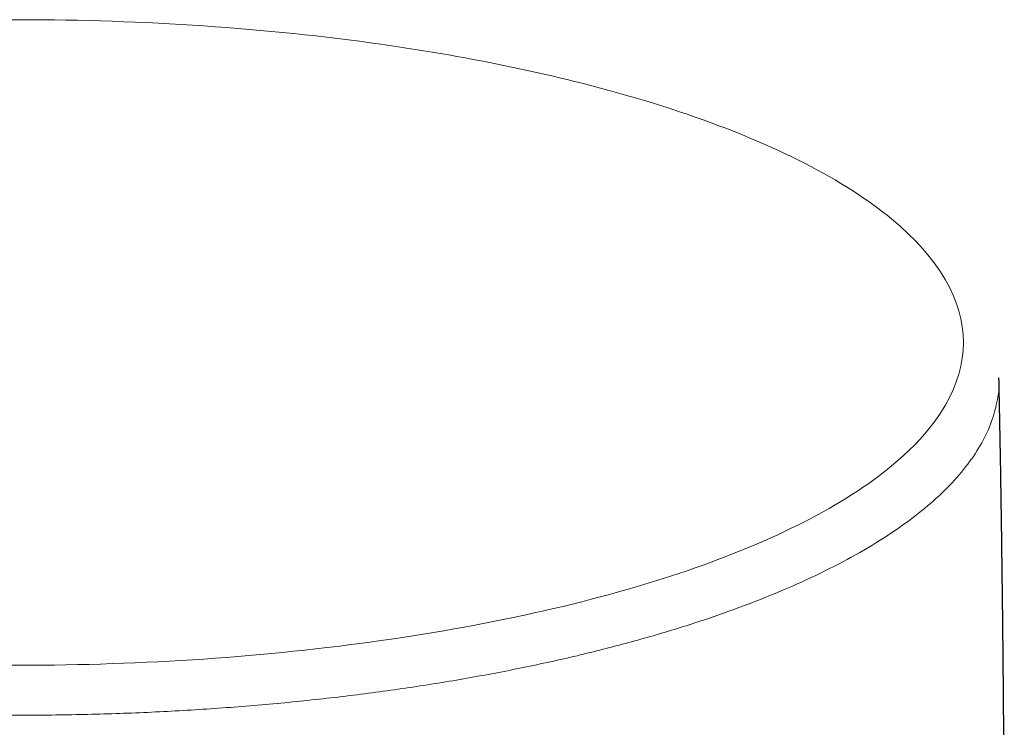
# Model space of a CAD drawing. Header units: millimetres. Extents: x 8 to 436, y 12 to 574.
# Tile 2 of 256: x 232 to 279, y 232 to 266. Entities that reach past the tile are written whole.
import ezdxf

# ---------------------------------------------------------------- set-up
doc = ezdxf.new("R2010")
doc.units = ezdxf.units.MM

msp = doc.modelspace()

# ---------------------------------------------------------------- linework, layer by layer
at = {"color": 252, "linetype": 'Continuous', "lineweight": 0}
for points, knots in [([(211.302, 264.411), (212.373, 264.598), (218.88, 265.626), (226.041, 266.114), (232, 266.114), (237.959, 266.114), (245.12, 265.626), (251.627, 264.598), (252.698, 264.411)], [5.8112328, 5.8112328, 5.8112328, 5.8112328, 5.8904862, 6.2831853, 6.2831853, 6.2831853, 6.6758844, 6.7551379, 6.7551379, 6.7551379, 6.7551379]), ([(252.697, 264.411), (256.932, 263.671), (265.712, 261.491), (275.157, 256.656), (277.527, 252.58), (277.527, 250.542)], [4.712389, 4.712389, 4.712389, 4.712389, 5.025835, 5.418534, 5.811233, 5.811233, 5.811233, 5.811233]), ([(184.768, 248.833), (184.764, 248.795), (184.723, 248.404), (184.837, 247.66), (185.124, 246.607), (185.633, 245.563), (186.334, 244.533), (187.232, 243.52), (188.322, 242.53), (189.599, 241.566), (191.057, 240.633), (192.691, 239.734), (194.493, 238.874), (196.455, 238.056), (198.57, 237.284), (200.828, 236.561), (203.22, 235.89), (205.734, 235.273), (208.362, 234.715), (211.09, 234.216), (213.908, 233.779), (216.803, 233.406), (219.764, 233.099), (222.777, 232.859), (225.829, 232.687), (228.908, 232.583), (232, 232.548), (235.092, 232.583), (238.171, 232.687), (241.223, 232.859), (244.236, 233.099), (247.197, 233.406), (250.092, 233.779), (252.91, 234.216), (255.638, 234.715), (258.266, 235.273), (260.78, 235.89), (263.172, 236.561), (265.43, 237.284), (267.545, 238.056), (269.507, 238.874), (271.309, 239.734), (272.943, 240.633), (274.401, 241.566), (275.678, 242.53), (276.768, 243.52), (277.666, 244.533), (278.367, 245.563), (278.876, 246.607), (279.163, 247.66), (279.277, 248.404), (279.236, 248.795), (279.232, 248.833)], [0, 0, 0, 0, 0.002258, 0.022998, 0.043737, 0.064476, 0.085215, 0.105955, 0.126694, 0.147433, 0.168172, 0.188912, 0.209651, 0.23039, 0.251129, 0.271868, 0.292608, 0.313347, 0.334086, 0.354825, 0.375565, 0.396304, 0.417043, 0.437782, 0.458522, 0.479261, 0.5, 0.520739, 0.541478, 0.562218, 0.582957, 0.603696, 0.624435, 0.645175, 0.665914, 0.686653, 0.707392, 0.728132, 0.748871, 0.76961, 0.790349, 0.811088, 0.831828, 0.852567, 0.873306, 0.894045, 0.914785, 0.935524, 0.956263, 0.977002, 0.997742, 1, 1, 1, 1])]:
    msp.add_open_spline(points, degree=3, knots=knots, dxfattribs=at)
msp.add_open_spline([(277.527, 250.542), (277.527, 248.504), (275.157, 244.428), (265.031, 239.245), (249.876, 235.782), (232, 234.566), (214.124, 235.782), (198.969, 239.245), (188.843, 244.428), (186.473, 248.504), (186.473, 250.542)], degree=3, dxfattribs=at)
at = {"color": 7, "linetype": 'Continuous', "lineweight": 30}
msp.add_open_spline([(279.498, 225.404), (279.498, 225.928), (279.496, 227.016), (279.49, 228.666), (279.482, 230.354), (279.471, 232.042), (279.458, 233.731), (279.443, 235.419), (279.426, 237.107), (279.406, 238.795), (279.384, 240.483), (279.36, 242.171), (279.334, 243.859), (279.305, 245.547), (279.274, 247.204), (279.252, 248.299), (279.242, 248.831)], degree=3, knots=[0, 0, 0, 0, 0.067162, 0.139224, 0.211286, 0.283348, 0.355409, 0.42747, 0.499531, 0.571591, 0.643651, 0.71571, 0.787769, 0.859828, 0.931886, 1, 1, 1, 1], dxfattribs=at)

doc.saveas('drawing.dxf')
